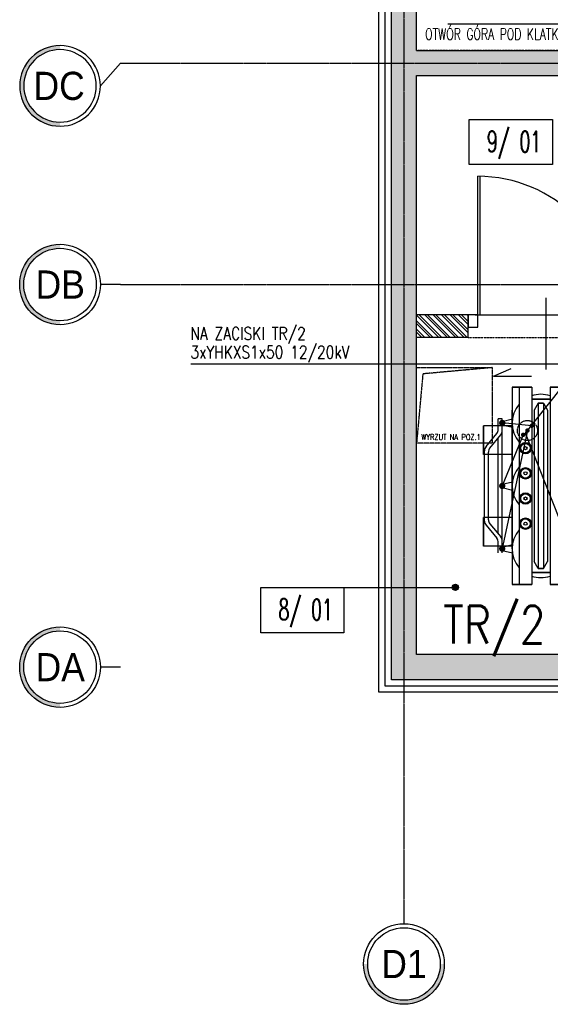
# Model space of a CAD drawing. Header units: inches. Extents: x 788 to 26783, y -4103 to 21.
# Tile 91 of 101: x 24016 to 24437, y -1969 to -1186. Entities that reach past the tile are written whole.
import ezdxf
from ezdxf.enums import TextEntityAlignment as Align

# ---------------------------------------------------------------- set-up
doc = ezdxf.new("R2010")
doc.units = ezdxf.units.IN
doc.header["$MEASUREMENT"] = 0
for name, pattern in [('CENTER', [2, 1.25, -0.25, 0.25, -0.25]), ('DASHDOT', [1, 0.5, -0.25, 0, -0.25]), ('DASHED2', [0.375, 0.25, -0.125])]:
    doc.linetypes.add(name, pattern=pattern)
for name, color, linetype in [('Drz---drzwi', 5, 'Continuous'), ('E35', 6, 'Continuous'), ('E50', 3, 'Continuous'), ('Ins-went', 141, 'Continuous'), ('Opis-pom', 6, 'Continuous'), ('Opis_pom_ramka', 6, 'Continuous'), ('Os-osie glowne', 1, 'CENTER'), ('Os-osie-opis', 2, 'Continuous'), ('Sc-beton', 7, 'Continuous'), ('Sc-beton-hatch', 86, 'Continuous'), ('Sc-cegla pustak', 42, 'Continuous'), ('Sc-cegla pustak-hatch', 8, 'Continuous'), ('Sc-izolacja term-styropian', 151, 'STYROPIAN-KA'), ('Sc-nadproza kon', 5, 'DASHED2'), ('W-idok', 8, 'Continuous'), ('W-otwor-strop-nad', 126, 'DASHED2')]:
    doc.layers.add(name, color=color, linetype=linetype)
doc.styles.add('dwg_opis duży', font='ARIAL.TTF', dxfattribs={"width": 0.9})
doc.styles.add('KA wymiar', font='romans.shx', dxfattribs={"width": 0.6})
doc.styles.add('ROMANS', font='romans', dxfattribs={"width": 0.85})
doc.linetypes.add('STYROPIAN-KA', pattern='A,0.0001,-0.1,[135,ltypeshp.shx,S=0.1,R=0,X=-0.1,Y=0],0,[135,ltypeshp.shx,S=0.1,R=180,X=0.1,Y=0],-0.1', length=0.2001)
doc.linetypes.add('ZIGZAG', pattern='A,0.00254,-5.08,[131,ltypeshp.shx,S=5.08,R=0,X=-5.08,Y=0],-10.16,[131,ltypeshp.shx,S=5.08,R=180,X=5.08,Y=0],-5.08', length=20.32254)
pattern_1 = [(45, (-26612.6334, 16237.085), (-4.49012806, 4.49012806), []), (45, (-26608.143, 16237.085), (-4.49012806, 4.49012806), [3.175, -1.5875])]

# ---------------------------------------------------------------- blocks, each defined once
blk = doc.blocks.new('_KFJHKGJKHUJ')
at = {"ltscale": 7}
for p, q in [((10, -7.5), (120, -7.5)), ((10, -9.5), (119.98, -9.5)), ((23.36, -61.5), (-33.64, -61.5))]:
    blk.add_line(p, q, dxfattribs=at)
for points in [[(0, 0), (0, -7.5), (10, -7.5), (10, 0)], [(0, -117.5), (0, -125), (10, -125), (10, -117.5)]]:
    blk.add_lwpolyline(points, close=True, dxfattribs=at)
blk.add_lwpolyline([(10, -5.5), (10, -117.5)], dxfattribs=at)
blk.add_arc((10, -7.5), 110, 270, 0)
blk = doc.blocks.new('_opis_osi_liczbowy')
blk.add_hatch(color=256).paths.add_polyline_path([(32, 32), (32, 28.8, -1), (32, -28.8), (32, -32, 1)])
for radius in [32, 28.8]:
    blk.add_circle((32, 0), radius)
at = {"style": 'dwg_opis duży', "width": 0.9}
blk.add_attdef('AXNAMEH', text='', height=22.4, rotation=90, dxfattribs=at).set_placement((32, 0), align=Align.MIDDLE_CENTER)
blk = doc.blocks.new('_opis_osi')
blk.add_hatch(color=256).paths.add_polyline_path([(32, -32), (28.8, -32, -1), (-28.8, -32), (-32, -32, 1)])
for radius in [32, 28.8]:
    blk.add_circle((0, -32), radius)
at = {"style": 'dwg_opis duży', "width": 0.9}
blk.add_attdef('AXNAMEV', text='', height=22.4, rotation=90, dxfattribs=at).set_placement((0, -32), align=Align.MIDDLE_CENTER)
blk = doc.blocks.new('_vxkdjhgkljhkgjhk')
for q in [(14.01, 6.02), (30.24, 0)]:
    blk.add_line((0, 0), q)
blk = doc.blocks.new('_opis_pom_metka')
at = {"layer": 'Opis_pom_ramka'}
blk.add_lwpolyline([(-33.13, 0), (32.87, 0), (32.87, -36), (-33.13, -36)], close=True, dxfattribs=at)
at = {"style": 'KA wymiar', "width": 0.6}
blk.add_attdef('KO/', text='', height=16.8, dxfattribs=at).set_placement((3.45, -25.87), align=Align.RIGHT)
blk.add_attdef('NR', (3.8, -26.16), '', height=16.8, dxfattribs=at)

msp = doc.modelspace()

# ---------------------------------------------------------------- hatches: boundary and pattern name
at = {"layer": 'Opis-pom'}
h = msp.add_hatch(color=256, dxfattribs=at)
edge = h.paths.add_edge_path()
edge.add_arc((24361.71, -1637.47), 2.5, 0, 360)
at = {"layer": 'Sc-beton-hatch'}
h = msp.add_hatch(dxfattribs=at)
h.set_pattern_fill('ANSI33', color=256, style=0)
h.set_pattern_definition(pattern_1)
h.paths.add_polyline_path([(24655.91, -550.83), (24320.91, -550.83), (24320.91, -691.83), (24330.91, -691.83), (24330.91, -560.83), (24645.91, -560.83), (24645.91, -614.33), (24655.91, -617.78)])
h.paths.add_polyline_path([(24924.91, -550.83), (24655.91, -550.83), (24655.91, -617.78), (24665.91, -621.22), (24665.91, -560.83), (24914.91, -560.83), (24914.91, -571.83), (24924.91, -571.83)])
h.paths.add_polyline_path([(24924.91, -540.83), (24655.91, -540.83), (24655.91, -550.83), (24924.91, -550.83)])
h.paths.add_polyline_path([(24655.91, -540.83), (24320.91, -540.83), (24320.91, -550.83), (24655.91, -550.83)])
h.paths.add_polyline_path([(24665.91, -621.22), (24655.91, -617.78), (24655.91, -691.83), (24924.91, -691.83), (24924.91, -671.83), (24914.91, -671.83), (24914.91, -681.83), (24665.91, -681.83)])
h.paths.add_polyline_path([(24655.91, -617.78), (24645.91, -614.33), (24645.91, -691.83), (24655.91, -691.83)])
h.paths.add_polyline_path([(24789.41, -691.83), (24655.91, -691.83), (24655.91, -1025.83), (24737.41, -1025.83), (24737.41, -1015.83), (24665.91, -1015.83), (24665.91, -701.83), (24789.41, -701.83)])
h.paths.add_polyline_path([(24655.91, -691.83), (24645.91, -691.83), (24645.91, -1025.83), (24655.91, -1025.83)])
h.paths.add_polyline_path([(24737.41, -1025.83), (24655.91, -1025.83), (24655.91, -1045.83), (24665.91, -1045.83), (24665.91, -1035.83), (24737.41, -1035.83)])
h.paths.add_polyline_path([(24655.91, -1025.83), (24645.91, -1025.83), (24645.91, -1045.83), (24655.91, -1045.83)])
h.paths.add_polyline_path([(24924.91, -691.83), (24789.41, -691.83), (24789.41, -701.83), (24914.91, -701.83), (24914.91, -1015.83), (24871.41, -1015.83), (24871.41, -1025.83), (24924.91, -1025.83)])
h.paths.add_polyline_path([(24934.91, -671.83), (24924.91, -671.83), (24924.91, -691.83), (24934.91, -691.83)])
h.paths.add_polyline_path([(24934.91, -691.83), (24924.91, -691.83), (24924.91, -1025.83), (24934.91, -1025.83)])
h.paths.add_polyline_path([(24934.91, -1025.83), (24924.91, -1025.83), (24924.91, -1035.83), (24934.91, -1035.83)])
h.paths.add_polyline_path([(24924.91, -1025.83), (24871.41, -1025.83), (24871.41, -1035.83), (24924.91, -1035.83)])
h.paths.add_polyline_path([(24934.91, -1035.83), (24924.91, -1035.83), (24924.91, -1156.83), (25039.91, -1156.83), (25039.91, -1146.83), (24934.91, -1146.83)])
h.paths.add_polyline_path([(24924.91, -1035.83), (24914.91, -1035.83), (24914.91, -1109.83), (24914.91, -1156.83), (24924.91, -1156.83)])
h.paths.add_polyline_path([(24924.91, -1156.83), (24914.91, -1156.83), (24914.91, -1166.83), (24924.91, -1166.83)])
h.paths.add_polyline_path([(25039.91, -1156.83), (24924.91, -1156.83), (24924.91, -1166.83), (25039.91, -1166.83)])
h.paths.add_polyline_path([(24320.91, -540.83), (24310.91, -540.83), (24310.91, -550.83), (24320.91, -550.83)])
h.paths.add_polyline_path([(24320.91, -550.83), (24310.91, -550.83), (24310.91, -691.83), (24320.91, -691.83)])
h.paths.add_polyline_path([(24330.91, -691.83), (24320.91, -691.83), (24320.91, -1025.83), (24330.91, -1025.83)])
h.paths.add_polyline_path([(24320.91, -691.83), (24310.91, -691.83), (24310.91, -1025.83), (24320.91, -1025.83)])
h.paths.add_polyline_path([(24330.91, -1025.83), (24320.91, -1025.83), (24320.91, -1156.83), (24330.91, -1156.83)])
h.paths.add_polyline_path([(24320.91, -1025.83), (24310.91, -1025.83), (24310.91, -1156.83), (24320.91, -1156.83)])
h.paths.add_polyline_path([(24330.91, -1156.83), (24320.91, -1156.83), (24320.91, -1220.83), (24655.91, -1220.83), (24655.91, -1200.83), (24645.91, -1200.83), (24645.91, -1210.83), (24330.91, -1210.83)])
h.paths.add_polyline_path([(24320.91, -1156.83), (24310.91, -1156.83), (24310.91, -1220.83), (24320.91, -1220.83)])
h.paths.add_polyline_path([(24655.91, -1220.83), (24320.91, -1220.83), (24320.91, -1396.83), (24330.91, -1396.83), (24330.91, -1230.83), (24655.91, -1230.83)])
h.paths.add_polyline_path([(24320.91, -1220.83), (24310.91, -1220.83), (24310.91, -1396.83), (24320.91, -1396.83)])
h.paths.add_polyline_path([(24665.91, -1200.83), (24655.91, -1200.83), (24655.91, -1220.83), (24665.91, -1220.83)])
h.paths.add_polyline_path([(24665.91, -1220.83), (24655.91, -1220.83), (24655.91, -1230.83), (24665.91, -1230.83)])
h.paths.add_polyline_path([(24537.44, -1229.29), (24537.44, -1212.37), (24554.69, -1212.37), (24554.69, -1229.29)], flags=9)
h = msp.add_hatch(dxfattribs=at)
h.set_pattern_fill('ANSI33', color=256, style=0)
h.set_pattern_definition(pattern_1)
h.paths.add_polyline_path([(24330.91, -1396.83), (24320.91, -1396.83), (24320.91, -1461.46), (24330.91, -1464.27), (24330.91, -1462.83)])
h.paths.add_polyline_path([(24320.91, -1396.83), (24310.91, -1396.83), (24310.91, -1458.65), (24320.91, -1461.46)])
h.paths.add_polyline_path([(24320.91, -1461.46), (24310.91, -1458.65), (24310.91, -1507.25), (24320.91, -1507.25)])
h.paths.add_polyline_path([(24330.91, -1464.27), (24320.91, -1461.46), (24320.91, -1507.25), (24330.91, -1507.25)])
h.paths.add_polyline_path([(24330.91, -1507.25), (24320.91, -1507.25), (24320.91, -1578.34), (24330.91, -1578.34)])
h.paths.add_polyline_path([(24320.91, -1507.25), (24310.91, -1507.25), (24310.91, -1578.34), (24320.91, -1578.34)])
h.paths.add_polyline_path([(24320.91, -1578.34), (24310.91, -1578.34), (24310.91, -1700.83), (24320.91, -1700.83)])
h.paths.add_polyline_path([(24330.91, -1578.34), (24320.91, -1578.34), (24320.91, -1700.83), (24474.91, -1700.83), (24474.91, -1690.83), (24330.91, -1690.83)])
h.paths.add_polyline_path([(24320.91, -1700.83), (24310.91, -1700.83), (24310.91, -1710.83), (24320.91, -1710.83)])
h.paths.add_polyline_path([(24474.91, -1700.83), (24320.91, -1700.83), (24320.91, -1710.83), (24474.91, -1710.83)])
h.paths.add_polyline_path([(24495.91, -1700.83), (24485.91, -1700.83), (24485.91, -1710.83), (24495.91, -1710.83)])
h.paths.add_polyline_path([(24495.91, -1690.83), (24485.91, -1690.83), (24485.91, -1700.83), (24495.91, -1700.83)])
h.paths.add_polyline_path([(24524.91, -1690.83), (24506.91, -1690.83), (24506.91, -1700.83), (24524.91, -1700.83)])
h.paths.add_polyline_path([(24524.91, -1700.83), (24506.91, -1700.83), (24506.91, -1710.83), (24524.91, -1710.83)])
h.paths.add_polyline_path([(24545.91, -1700.83), (24535.91, -1700.83), (24535.91, -1710.83), (24545.91, -1710.83)])
h.paths.add_polyline_path([(24545.91, -1690.83), (24535.91, -1690.83), (24535.91, -1700.83), (24545.91, -1700.83)])
h.paths.add_polyline_path([(24599.74, -1690.83), (24556.91, -1690.83), (24556.91, -1700.83), (24599.74, -1700.83)])
h.paths.add_polyline_path([(24599.74, -1700.83), (24556.91, -1700.83), (24556.91, -1710.83), (24599.74, -1710.83)])
h.paths.add_polyline_path([(24655.91, -1700.83), (24599.74, -1700.83), (24599.74, -1710.83), (24655.91, -1710.83)])
h.paths.add_polyline_path([(24655.91, -1690.83), (24599.74, -1690.83), (24599.74, -1700.83), (24655.91, -1700.83)])
h.paths.add_polyline_path([(24924.91, -1396.83), (24876.41, -1396.83), (24876.41, -1406.83), (24914.91, -1406.83), (24914.91, -1598.83), (24914.91, -1690.83), (24720.91, -1690.83), (24720.91, -1682.83), (24700.91, -1682.83), (24700.91, -1690.83), (24655.91, -1690.83), (24655.91, -1700.83), (24924.91, -1700.83)])
h.paths.add_polyline_path([(24924.91, -1700.83), (24655.91, -1700.83), (24655.91, -1710.83), (24924.91, -1710.83)])
h.paths.add_polyline_path([(24762.41, -1396.83), (24700.91, -1396.83), (24700.91, -1493.33), (24720.91, -1493.33), (24720.91, -1406.83), (24762.41, -1406.83)], flags=17)
h.paths.add_polyline_path([(24762.41, -1386.83), (24700.91, -1386.83), (24700.91, -1396.83), (24762.41, -1396.83)])
h.paths.add_polyline_path([(24720.91, -1493.33), (24700.91, -1493.33), (24700.91, -1509.83), (24700.91, -1622.83), (24720.32, -1622.83), (24720.91, -1622.83)], flags=17)
h.paths.add_polyline_path([(24934.91, -1396.83), (24924.91, -1396.83), (24924.91, -1700.83), (25038.22, -1700.83), (25038.22, -1690.83), (24934.91, -1690.83)])
h.paths.add_polyline_path([(24934.91, -1386.83), (24924.91, -1386.83), (24924.91, -1396.83), (24934.91, -1396.83)])
h.paths.add_polyline_path([(24924.91, -1386.83), (24876.41, -1386.83), (24876.41, -1396.83), (24924.91, -1396.83)])
h.paths.add_polyline_path([(25038.22, -1700.83), (24924.91, -1700.83), (24924.91, -1710.83), (25038.22, -1710.83)])
h.paths.add_polyline_path([(24916.45, -1534.63), (24933.37, -1534.63), (24933.37, -1551.88), (24916.45, -1551.88)], flags=9)
h.paths.add_polyline_path([(24809.13, -1709.29), (24809.13, -1692.37), (24826.38, -1692.37), (24826.38, -1709.29)], flags=9)
h.paths.add_polyline_path([(24916.45, -1663.15), (24933.37, -1663.15), (24933.37, -1680.4), (24916.45, -1680.4)], flags=9)
h.paths.add_polyline_path([(24702.45, -1534.63), (24719.37, -1534.63), (24719.37, -1551.88), (24702.45, -1551.88)], flags=24)
at = {"layer": 'Sc-cegla pustak-hatch'}
h = msp.add_hatch(dxfattribs=at)
h.set_pattern_fill('ANSI32', color=256, scale=0.5, angle=90, style=0)
h.set_pattern_definition([(135, (-26612.6334, 16237.085), (-3.36759605, -3.36759605), []), (135, (-26612.6334, 16239.33), (-3.36759605, -3.36759605), [])])
h.paths.add_polyline_path([(24659.91, -1420.83), (24659.91, -1430.83), (24659.91, -1438.83), (24700.91, -1438.83), (24700.91, -1420.83)])
h.paths.add_polyline_path([(24524.91, -1420.83), (24506.91, -1420.83), (24506.91, -1438.83), (24506.91, -1582.83), (24524.91, -1582.83), (24524.91, -1438.83)])
h.paths.add_polyline_path([(24330.91, -1420.83), (24330.91, -1438.83), (24371.91, -1438.83), (24371.91, -1420.83)])
h.paths.add_polyline_path([(24524.91, -1690.83), (24524.91, -1682.83), (24506.91, -1682.83), (24506.91, -1690.83)])
h.paths.add_polyline_path([(24507.95, -1534.63), (24523.88, -1534.63), (24523.88, -1551.88), (24507.95, -1551.88)], flags=24)
h.paths.add_polyline_path([(24446.38, -1478.77), (24512.34, -1478.77), (24512.34, -1462.7), (24446.38, -1462.7)], flags=9)

# ---------------------------------------------------------------- linework, layer by layer
at = {"layer": 'E35', "linetype": 'Continuous', "lineweight": -2}
for p, q in [((24355.65, -1189.64), (24730.09, -1189.64)), ((24151.61, -1459.93), (24460.67, -1459.93)), ((24460.67, -1459.93), (24415.83, -1516.54)), ((24417.19, -1514.79), (24542.68, -1833.53))]:
    msp.add_line(p, q, dxfattribs=at)
at = {"layer": 'E35'}
for p, q in [((24406.7, -1478.46), (24406.7, -1635.22)), ((24422.3, -1478.46), (24406.7, -1478.46)), ((24412.42, -1478.46), (24412.42, -1635.22)), ((24422.3, -1478.46), (24422.3, -1625.69)), ((24452.46, -1478.46), (24436.86, -1478.46)), ((24436.86, -1478.46), (24436.86, -1625.69)), ((24436.86, -1487.98), (24422.3, -1487.98)), ((24427.5, -1491.1), (24424.38, -1496.77)), ((24431.66, -1491.1), (24427.5, -1491.1)), ((24427.5, -1491.1), (24427.5, -1622.57)), ((24431.66, -1491.1), (24431.66, -1622.57)), ((24431.66, -1491.1), (24434.78, -1496.77)), ((24424.38, -1496.77), (24424.38, -1616.9)), ((24434.78, -1496.77), (24434.78, -1616.9)), ((24406.7, -1509.03), (24384.02, -1509.03)), ((24398.9, -1503.58), (24395.78, -1503.58)), ((24395.78, -1511.89), (24395.78, -1503.58)), ((24398.9, -1610.1), (24398.9, -1503.58)), ((24398.9, -1505.61), (24406.95, -1503.58)), ((24422.37, -1509.01), (24398.9, -1506.82)), ((24398.9, -1508.23), (24406.95, -1510.26)), ((24386.05, -1525.6), (24394.6, -1515.19)), ((24389.17, -1526.72), (24397.72, -1516.31)), ((24418.91, -1512.83), (24398.9, -1606.69)), ((24415.52, -1516.26), (24398.9, -1556.84)), ((24395.78, -1595.01), (24395.78, -1518.67)), ((24406.7, -1531.85), (24384.02, -1531.85)), ((24384.86, -1584.77), (24384.86, -1528.9)), ((24387.98, -1583.66), (24387.98, -1530.02)), ((24398.9, -1555.53), (24406.95, -1553.5)), ((24398.9, -1558.15), (24406.95, -1560.18)), ((24406.7, -1581.83), (24384.02, -1581.83)), ((24386.05, -1588.08), (24394.6, -1598.48)), ((24389.17, -1586.96), (24397.72, -1597.36)), ((24395.78, -1610.1), (24395.78, -1601.78)), ((24398.9, -1605.45), (24406.95, -1603.42)), ((24406.7, -1604.65), (24384.02, -1604.65)), ((24398.9, -1608.07), (24406.95, -1610.1)), ((24427.5, -1622.57), (24424.38, -1616.9)), ((24431.66, -1622.57), (24434.78, -1616.9)), ((24436.86, -1625.69), (24422.3, -1625.69)), ((24422.3, -1625.69), (24422.3, -1635.22)), ((24431.66, -1622.57), (24427.5, -1622.57)), ((24436.86, -1625.69), (24436.86, -1635.22)), ((24422.3, -1635.22), (24406.7, -1635.22)), ((24452.46, -1635.22), (24436.86, -1635.22))]:
    msp.add_line(p, q, dxfattribs=at)
for points in [[(24384.02, -1531.85), (24384.02, -1509.03)], [(24384.02, -1604.65), (24384.02, -1581.83)]]:
    msp.add_lwpolyline(points, dxfattribs=at)
for centre, radius, start, end in [((24429.58, -1506.92), 22.88, 71.447, 108.553), ((24429.58, -1506.92), 22.88, 71.447, 108.553), ((24429.58, -1506.92), 22.88, 71.447, 108.553), ((24429.58, -1506.92), 22.88, 138.59038, 221.40962), ((24390.58, -1511.89), 5.2, 320.57644, 0), ((24393.7, -1513.01), 5.2, 320.57644, 0), ((24390.06, -1528.9), 5.2, 140.57644, 180), ((24393.18, -1530.02), 5.2, 140.57644, 180), ((24429.58, -1556.84), 22.88, 138.59038, 221.40962), ((24390.06, -1584.77), 5.2, 180, 219.42356), ((24393.18, -1583.66), 5.2, 180, 219.42356), ((24429.58, -1606.76), 22.88, 138.59038, 221.40962), ((24390.58, -1601.78), 5.2, 0, 39.42356), ((24393.7, -1600.67), 5.2, 0, 39.42356), ((24429.58, -1606.76), 22.88, 251.447, 288.553), ((24429.58, -1606.76), 22.88, 251.447, 288.553), ((24429.58, -1606.76), 22.88, 251.447, 288.553)]:
    msp.add_arc(centre, radius, start, end, dxfattribs=at)
at = {"layer": 'E50', "linetype": 'Continuous', "lineweight": -2}
for points, const_width in [([(24400.15, -1506.82, -1), (24397.65, -1506.82, -1)], 2.5), ([(24421.48, -1509.09, 1), (24423.22, -1508.93, 1)], 1.75), ([(24414.64, -1516.34, 1), (24416.39, -1516.18, 1)], 1.75), ([(24418.04, -1512.91, 1), (24419.79, -1512.76, 1)], 1.75), ([(24400.15, -1556.84, -1), (24397.65, -1556.84, -1)], 2.5), ([(24400.15, -1606.69, -1), (24397.65, -1606.69, -1)], 2.5)]:
    msp.add_lwpolyline(points, format="xyb", close=True, dxfattribs=dict(at, const_width=const_width))
at = {"layer": 'Opis-pom'}
msp.add_lwpolyline([(24273.3, -1637.47), (24361.71, -1637.47)], dxfattribs=at)
msp.add_circle((24361.71, -1637.47), 2.5, dxfattribs=at)
at = {"layer": 'Os-osie glowne'}
for points in [[(24320.91, -325.83), (24320.91, -1888.72)], [(24095.91, -1220.83), (26735.27, -1220.83)], [(24095.91, -1396.83), (26735.27, -1396.83)]]:
    msp.add_lwpolyline(points, dxfattribs=at)
at = {"layer": 'Os-osie-opis'}
for points in [[(24079.91, -1238.99), (24095.91, -1220.83)], [(24095.91, -1396.83), (24079.91, -1396.83)], [(24095.91, -1700.83), (24079.91, -1700.83)], [(24320.91, -1888.72), (24320.91, -1904.72)]]:
    msp.add_lwpolyline(points, dxfattribs=at)
at = {"layer": 'Sc-beton'}
for p, q in [((24310.91, -1710.83), (24310.91, -540.83)), ((24330.91, -1690.83), (24330.91, -1230.83)), ((26604.91, -1710.83), (24310.91, -1710.83))]:
    msp.add_line(p, q, dxfattribs=at)
for points in [[(24330.91, -1210.83), (24330.91, -560.83), (24645.91, -560.83)], [(24330.91, -1210.83), (24645.91, -1210.83)], [(24330.91, -1230.83), (24665.91, -1230.83)], [(24700.91, -1690.83), (24330.91, -1690.83)]]:
    msp.add_lwpolyline(points, dxfattribs=at)
at = {"layer": 'Sc-cegla pustak'}
for points in [[(24371.91, -1420.83), (24330.91, -1420.83)], [(24371.91, -1438.83), (24371.91, -1420.83)], [(24371.91, -1438.83), (24330.91, -1438.83)]]:
    msp.add_lwpolyline(points, dxfattribs=at)
at = {"layer": 'Sc-izolacja term-styropian', "linetype": 'ByBlock'}
for p, q in [((24300.91, -1720.83), (24300.91, -530.83)), ((26604.91, -1720.83), (24300.91, -1720.83))]:
    msp.add_line(p, q, dxfattribs=at)
at = {"layer": 'Sc-izolacja term-styropian', "linetype": 'ZIGZAG', "ltscale": 0.018}
for p, q in [((24305.91, -1715.83), (24305.91, -535.83)), ((26604.91, -1715.83), (24305.91, -1715.83))]:
    msp.add_line(p, q, dxfattribs=at)
at = {"layer": 'Sc-nadproza kon', "linetype": 'DASHDOT', "ltscale": 0.5}
msp.add_lwpolyline([(24371.91, -1438.83), (24496.91, -1438.83)], dxfattribs=at)
at = {"layer": 'W-idok'}
for p, q in [((24406.7, -1478.46), (24406.7, -1635.22)), ((24406.7, -1478.46), (24422.3, -1478.46)), ((24412.42, -1478.46), (24412.42, -1635.22)), ((24422.3, -1478.46), (24422.3, -1625.69)), ((24436.86, -1478.46), (24436.86, -1625.69)), ((24436.86, -1478.46), (24452.46, -1478.46)), ((24422.3, -1487.98), (24436.86, -1487.98)), ((24427.5, -1491.1), (24424.38, -1496.77)), ((24427.5, -1491.1), (24431.66, -1491.1)), ((24427.5, -1491.1), (24427.5, -1622.57)), ((24431.66, -1491.1), (24431.66, -1622.57)), ((24431.66, -1491.1), (24434.78, -1496.77)), ((24406.7, -1606.76), (24406.7, -1496.59)), ((24406.7, -1606.76), (24406.7, -1496.59)), ((24424.38, -1496.77), (24424.38, -1616.9)), ((24434.78, -1496.77), (24434.78, -1616.9)), ((24406.7, -1509.03), (24384.02, -1509.03)), ((24406.7, -1531.85), (24384.02, -1531.85)), ((24406.7, -1581.83), (24384.02, -1581.83)), ((24406.7, -1604.65), (24384.02, -1604.65)), ((24427.5, -1622.57), (24424.38, -1616.9)), ((24431.66, -1622.57), (24434.78, -1616.9)), ((24422.3, -1625.69), (24436.86, -1625.69)), ((24422.3, -1625.69), (24422.3, -1635.22)), ((24427.5, -1622.57), (24431.66, -1622.57)), ((24436.86, -1625.69), (24436.86, -1635.22)), ((24406.7, -1635.22), (24422.3, -1635.22)), ((24436.86, -1635.22), (24452.46, -1635.22))]:
    msp.add_line(p, q, dxfattribs=at)
for points in [[(24384.02, -1509.03), (24384.02, -1531.85)], [(24384.02, -1581.83), (24384.02, -1604.65)]]:
    msp.add_lwpolyline(points, dxfattribs=at)
for points in [[(24418.61, -1526.84, -1), (24416.11, -1526.84, -1)], [(24418.61, -1546.84, -1), (24416.11, -1546.84, -1)], [(24418.61, -1566.84, -1), (24416.11, -1566.84, -1)], [(24418.61, -1586.84, -1), (24416.11, -1586.84, -1)]]:
    msp.add_lwpolyline(points, format="xyb", close=True, dxfattribs=at)
for centre, radius in [((24417.36, -1526.84), 4.57), ((24417.36, -1526.84), 3.75), ((24417.36, -1546.84), 4.57), ((24417.36, -1546.84), 3.75), ((24417.36, -1566.84), 4.57), ((24417.36, -1566.84), 3.75), ((24417.36, -1586.84), 4.57), ((24417.36, -1586.84), 3.75)]:
    msp.add_circle(centre, radius, dxfattribs=at)
for centre, start, end in [((24429.58, -1506.92), 71.447, 108.553), ((24429.58, -1506.92), 71.447, 108.553), ((24429.58, -1506.92), 71.447, 108.553), ((24429.58, -1506.92), 138.59038, 221.40962), ((24429.58, -1556.84), 138.59038, 221.40962), ((24429.58, -1606.76), 138.59038, 221.40962), ((24429.58, -1606.76), 251.447, 288.553), ((24429.58, -1606.76), 251.447, 288.553), ((24429.58, -1606.76), 251.447, 288.553)]:
    msp.add_arc(centre, 22.88, start, end, dxfattribs=at)
at = {"layer": 'W-otwor-strop-nad', "linetype": 'DASHDOT', "ltscale": 0.5}
msp.add_lwpolyline([(24330.91, -560.83), (24645.91, -560.83), (24645.91, -1210.83), (24330.91, -1210.83)], close=True, dxfattribs=at)
at = {"layer": 'W-otwor-strop-nad'}
for points in [[(24330.91, -1462.83), (24390.91, -1462.83), (24390.91, -1522.83), (24330.91, -1522.83)], [(24330.91, -1522.83), (24330.91, -1462.83), (24390.91, -1462.83), (24335.91, -1467.83)]]:
    msp.add_lwpolyline(points, close=True, dxfattribs=at)
msp.add_circle((24418.91, -1512.83), 8, dxfattribs=at)

# ---------------------------------------------------------------- block references
at = {"layer": 'Drz---drzwi', "rotation": 90}
msp.add_blockref('_KFJHKGJKHUJ', (24371.91, -1430.83), dxfattribs=at)
at = {"layer": 'Ins-went'}
msp.add_blockref('_vxkdjhgkljhkgjhk', (24391.94, -1469.64), dxfattribs=at)
at = {"layer": 'Opis-pom'}
ref = msp.add_blockref('_opis_pom_metka', (24405.82, -1265.59), dxfattribs=at)
ref.add_attrib('KO/', '9/', dxfattribs={"layer": '0', "height": 16.8, "style": 'KA wymiar', "width": 0.6}).set_placement((24404.85, -1291.46), align=Align.RIGHT)
ref.add_attrib('NR', '01', (24412.58, -1291.76), dxfattribs={"layer": '0', "height": 16.8, "style": 'KA wymiar', "width": 0.6})
ref = msp.add_blockref('_opis_pom_metka', (24240.42, -1637.47), dxfattribs=at)
ref.add_attrib('KO/', '8/', dxfattribs={"layer": '0', "height": 16.8, "style": 'KA wymiar', "width": 0.6}).set_placement((24239.45, -1663.34), align=Align.RIGHT)
ref.add_attrib('NR', '01', (24247.18, -1663.63), dxfattribs={"layer": '0', "height": 16.8, "style": 'KA wymiar', "width": 0.6})
at = {"layer": 'Os-osie-opis'}
ref = msp.add_blockref('_opis_osi', (24079.91, -1238.99), dxfattribs=dict(at, xscale=-1, rotation=270))
ref.add_attrib('AXNAMEV', 'DC', dxfattribs={"layer": '0', "height": 22.4, "style": 'dwg_opis duży', "width": 0.9}).set_placement((24047.2, -1238.99), align=Align.MIDDLE_CENTER)
ref = msp.add_blockref('_opis_osi', (24079.91, -1396.83), dxfattribs=dict(at, rotation=270))
ref.add_attrib('AXNAMEV', 'DB', dxfattribs={"layer": '0', "height": 22.4, "style": 'dwg_opis duży', "width": 0.9}).set_placement((24048.08, -1396.83), align=Align.MIDDLE_CENTER)
ref = msp.add_blockref('_opis_osi', (24079.91, -1700.83), dxfattribs=dict(at, rotation=270))
ref.add_attrib('AXNAMEV', 'DA', dxfattribs={"layer": '0', "height": 22.4, "style": 'dwg_opis duży', "width": 0.9}).set_placement((24048.08, -1700.83), align=Align.MIDDLE_CENTER)
at = {"layer": 'Os-osie-opis', "rotation": 270}
msp.add_blockref('_opis_osi_liczbowy', (24320.91, -1904.72), dxfattribs=at).add_auto_attribs({'AXNAMEH': 'D1'})

# ---------------------------------------------------------------- texts
at = {"layer": 'E35', "linetype": 'Continuous', "lineweight": -2, "style": 'ROMANS', "width": 0.8}
for s, p in [('NA ZACISKI TR/2', (24151.43, -1440.68)), ('3xYHKXS1x50 12/20kV', (24151.43, -1455.5))]:
    msp.add_text(s, height=10, dxfattribs=at).set_placement(p)
at = {"layer": 'E50', "style": 'ROMANS', "width": 0.8}
msp.add_text('TR/2', height=30, dxfattribs=at).set_placement((24352.03, -1682.15))
at = {"layer": 'Ins-went', "linetype": 'ByBlock', "ltscale": 0.5, "style": 'ROMANS', "width": 0.7}
msp.add_text(' WYRZUT NA POZ.1', height=4.5, dxfattribs=at).set_placement((24332.07, -1520.31, 0))
at = {"layer": 'W-otwor-strop-nad', "linetype": 'DASHDOT', "ltscale": 0.5, "style": 'ROMANS', "width": 0.7}
msp.add_text('OTWÓR GÓRA POD KLATKE SCHODOWĄ', height=9, dxfattribs=at).set_placement((24337.73, -1202.35))

doc.saveas('drawing.dxf')
